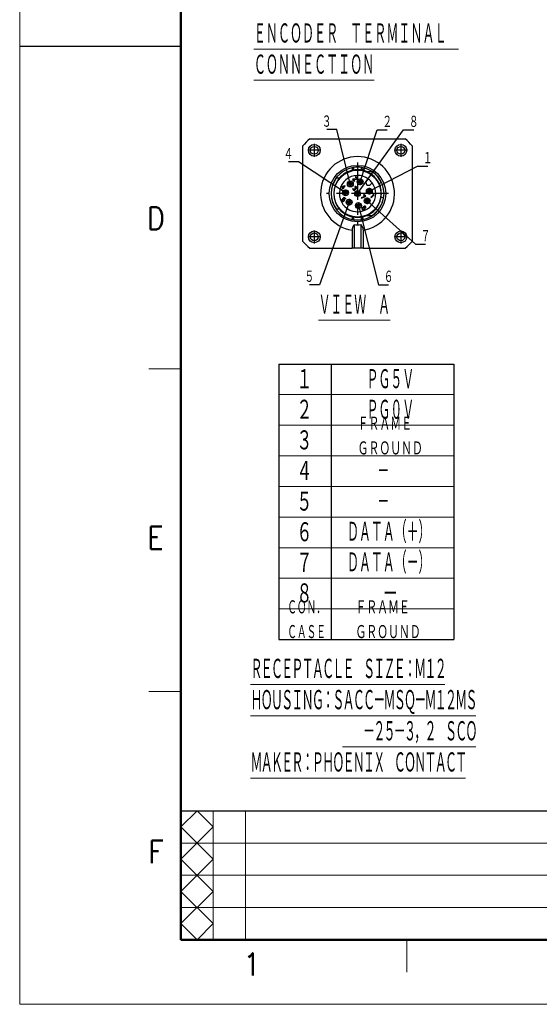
# Model space of a CAD drawing. Header units: millimetres. Extents: x 0 to 1071, y 0 to 742.
# Tile 1 of 130: x 0 to 201, y 0 to 382. Entities that reach past the tile are written whole.
import ezdxf

# ---------------------------------------------------------------- set-up
doc = ezdxf.new("R2010")
doc.units = ezdxf.units.MM
doc.header["$LTSCALE"] = 0.454724
doc.linetypes.add('CENTER', pattern=[50.8, 31.75, -6.35, 6.35, -6.35])
doc.layers.add('NoLayerName_001', color=7, linetype='Continuous')
doc.styles.get("Standard").update_dxf_attribs({"font": 'txt', "bigfont": 'extfont2'})
doc.dimstyles.get("Standard").update_dxf_attribs({"dimtxt": 2.5, "dimasz": 2.5, "dimexe": 1, "dimexo": 1, "dimtad": 1, "dimdec": 3, "dimzin": 0, "dimdsep": 46, "dimtxsty": 'Standard', "dimcen": 2.5, "dimadec": 3, "dimazin": 0, "dimtfac": 0.75, "dimtdec": 3, "dimtmove": 0, "dimatfit": 3, "dimfxl": 1, "dimarcsym": 0})

# ---------------------------------------------------------------- blocks, each defined once
blk = doc.blocks.new('JZB_0005')
at = {"layer": 'NoLayerName_001', "color": 7, "linetype": 'Continuous', "lineweight": 25}
for p, q in [((2.67, 42.36), (39.69, 42.36)), ((0, 2.67), (0, 39.69)), ((42.36, 39.69), (42.36, 2.67)), ((14.1, 27.11), (12.92, 27.11)), ((19.39, 26.82), (19.26, 26.69)), ((20.59, 26.9), (19.39, 26.82)), ((19.55, 26.66), (20.61, 26.72)), ((20.32, 27.67), (20.2, 27.59)), ((20.2, 27.59), (20.3, 27.49)), ((20.3, 27.49), (20.42, 27.53)), ((20.51, 27.69), (20.32, 27.67)), ((20.42, 27.53), (20.53, 27.52)), ((20.64, 27.67), (20.51, 27.69)), ((20.53, 27.52), (20.65, 27.44)), ((20.73, 26.96), (20.59, 26.9)), ((20.61, 26.72), (20.73, 26.76)), ((20.8, 27.55), (20.64, 27.67)), ((20.65, 27.44), (20.73, 27.36)), ((20.73, 27.36), (20.81, 27.24)), ((20.78, 27.01), (20.73, 26.96)), ((20.73, 26.76), (20.85, 26.84)), ((20.82, 27.13), (20.78, 27.01)), ((20.88, 27.47), (20.8, 27.55)), ((20.81, 27.24), (20.82, 27.13)), ((20.85, 26.84), (20.9, 26.89)), ((20.98, 27.33), (20.88, 27.47)), ((20.9, 26.89), (20.98, 27.01)), ((21, 27.19), (20.98, 27.33)), ((20.98, 27.01), (21, 27.19)), ((25.38, 26.82), (24.72, 26.15)), ((26.8, 29.65), (24.86, 29.65)), ((15.1, 23.97), (14.95, 23.81)), ((14.95, 23.81), (15.42, 23.34)), ((15.42, 23.34), (15.06, 22.98)), ((15.06, 22.98), (15.18, 22.87)), ((16.26, 24.18), (15.1, 23.97)), ((15.18, 22.87), (15.54, 23.22)), ((15.24, 23.83), (16.06, 23.98)), ((15.57, 23.49), (15.24, 23.83)), ((15.54, 23.22), (15.74, 23.03)), ((16.06, 23.98), (15.57, 23.49)), ((15.69, 23.38), (16.38, 24.06)), ((15.89, 23.18), (15.69, 23.38)), ((15.74, 23.03), (15.89, 23.18)), ((16.38, 24.06), (16.26, 24.18)), ((19.26, 26.69), (19.98, 25.97)), ((19.37, 23.16), (19.33, 23.05)), ((19.33, 23.05), (19.34, 22.94)), ((19.34, 22.94), (19.37, 22.8)), ((19.42, 23.26), (19.37, 23.16)), ((19.52, 23.16), (19.42, 23.26)), ((19.48, 23), (19.49, 23.09)), ((19.49, 22.93), (19.48, 23)), ((19.49, 23.09), (19.52, 23.16)), ((19.57, 22.81), (19.49, 22.93)), ((20.11, 26.1), (19.55, 26.66)), ((19.98, 25.97), (20.11, 26.1)), ((20.12, 23.32), (20.02, 23.22)), ((20.02, 23.22), (20.1, 23.14)), ((20.2, 23.96), (20.08, 23.88)), ((20.08, 23.88), (20.18, 23.78)), ((20.1, 23.14), (20.19, 23)), ((20.2, 23.24), (20.12, 23.32)), ((20.18, 23.78), (20.3, 23.81)), ((20.19, 23), (20.2, 22.89)), ((20.38, 23.98), (20.2, 23.96)), ((20.37, 23.18), (20.2, 23.24)), ((20.3, 23.81), (20.41, 23.8)), ((20.31, 23.03), (20.47, 23.03)), ((20.36, 22.88), (20.31, 23.03)), ((20.46, 23.19), (20.37, 23.18)), ((20.51, 23.95), (20.38, 23.98)), ((20.41, 23.8), (20.53, 23.73)), ((20.61, 23.25), (20.46, 23.19)), ((20.47, 23.03), (20.58, 23.07)), ((20.68, 23.84), (20.51, 23.95)), ((20.53, 23.73), (20.61, 23.65)), ((20.58, 23.07), (20.7, 23.15)), ((20.61, 23.65), (20.68, 23.53)), ((20.66, 23.3), (20.61, 23.25)), ((20.69, 23.42), (20.66, 23.3)), ((20.72, 23.8), (20.68, 23.84)), ((20.68, 23.53), (20.69, 23.42)), ((20.7, 23.15), (20.76, 23.2)), ((20.83, 23.63), (20.72, 23.8)), ((20.76, 23.2), (20.84, 23.32)), ((20.86, 23.5), (20.83, 23.63)), ((20.84, 23.32), (20.86, 23.5)), ((26.15, 24.72), (26.82, 25.38)), ((29.55, 25.08), (30.39, 25.48)), ((16.03, 19.86), (15.37, 19.2)), ((15.37, 19.2), (15.5, 19.06)), ((15.59, 19.23), (16, 19.64)), ((15.77, 19.21), (15.59, 19.23)), ((15.89, 19.13), (15.77, 19.21)), ((16.01, 19.01), (15.89, 19.13)), ((16, 19.64), (16.58, 19.06)), ((16.7, 19.19), (16.03, 19.86)), ((16.58, 19.06), (16.7, 19.19)), ((19.37, 22.8), (19.42, 22.7)), ((19.42, 22.7), (19.58, 22.54)), ((19.69, 22.69), (19.57, 22.81)), ((19.58, 22.54), (19.68, 22.49)), ((19.68, 22.49), (19.82, 22.46)), ((19.81, 22.62), (19.69, 22.69)), ((19.88, 22.6), (19.81, 22.62)), ((19.82, 22.46), (19.93, 22.45)), ((19.97, 22.61), (19.88, 22.6)), ((19.93, 22.45), (20.04, 22.49)), ((20.04, 22.64), (19.97, 22.61)), ((20.14, 22.75), (20.04, 22.64)), ((20.04, 22.49), (20.14, 22.54)), ((20.2, 22.89), (20.14, 22.75)), ((20.14, 22.54), (20.24, 22.65)), ((20.24, 22.65), (20.32, 22.77)), ((20.32, 22.77), (20.36, 22.88)), ((24.11, 20.15), (22.64, 19.48)), ((22.64, 19.48), (22.76, 19.36)), ((22.76, 19.36), (24.23, 20.03)), ((23.64, 20.88), (23.51, 20.75)), ((23.51, 20.75), (24.11, 20.15)), ((24.36, 20.16), (23.64, 20.88)), ((24.23, 20.03), (24.36, 20.16)), ((27.33, 20.62), (26.33, 19.62)), ((26.33, 19.62), (26.45, 19.5)), ((26.45, 19.5), (27.65, 20.7)), ((27.23, 20.76), (27.03, 20.56)), ((27.03, 20.56), (27.33, 20.62)), ((27.53, 20.82), (27.23, 20.76)), ((27.65, 20.7), (27.53, 20.82)), ((31.22, 19.59), (30.3, 19.74)), ((15.07, 18.83), (15.03, 18.67)), ((15.03, 18.67), (15.05, 18.49)), ((15.05, 18.49), (15.13, 18.37)), ((15.14, 18.97), (15.07, 18.83)), ((15.13, 18.37), (15.25, 18.25)), ((15.26, 18.85), (15.14, 18.97)), ((15.19, 18.71), (15.26, 18.85)), ((15.2, 18.6), (15.19, 18.71)), ((15.26, 18.49), (15.2, 18.6)), ((15.25, 18.25), (15.37, 18.17)), ((15.37, 18.38), (15.26, 18.49)), ((15.48, 18.32), (15.37, 18.38)), ((15.37, 18.17), (15.55, 18.15)), ((15.59, 18.31), (15.48, 18.32)), ((15.5, 19.06), (15.66, 19.06)), ((15.55, 18.15), (15.71, 18.19)), ((15.71, 18.35), (15.59, 18.31)), ((15.66, 19.06), (15.77, 19)), ((15.8, 18.41), (15.71, 18.35)), ((15.71, 18.19), (15.88, 18.28)), ((15.77, 19), (15.88, 18.89)), ((15.85, 18.46), (15.8, 18.41)), ((15.91, 18.55), (15.85, 18.46)), ((15.88, 18.89), (15.94, 18.78)), ((15.88, 18.28), (15.98, 18.38)), ((15.95, 18.67), (15.91, 18.55)), ((15.94, 18.78), (15.95, 18.67)), ((15.98, 18.38), (16.07, 18.55)), ((16.09, 18.89), (16.01, 19.01)), ((16.07, 18.55), (16.11, 18.71)), ((16.11, 18.71), (16.09, 18.89)), ((22.94, 15.51), (22.9, 15.35)), ((22.9, 15.35), (22.92, 15.18)), ((23.03, 15.68), (22.94, 15.51)), ((23.19, 15.88), (23.03, 15.68)), ((23.06, 15.39), (23.1, 15.51)), ((23.07, 15.28), (23.06, 15.39)), ((23.11, 15.2), (23.07, 15.28)), ((23.1, 15.51), (23.15, 15.61)), ((23.15, 15.61), (23.23, 15.68)), ((23.37, 16.06), (23.19, 15.88)), ((23.23, 15.68), (23.33, 15.74)), ((23.33, 15.74), (23.42, 15.75)), ((23.56, 16.22), (23.37, 16.06)), ((23.42, 15.91), (23.47, 15.96)), ((23.64, 15.89), (23.42, 15.91)), ((23.42, 15.75), (23.53, 15.74)), ((23.47, 15.96), (23.64, 16.09)), ((23.53, 15.74), (23.62, 15.71)), ((23.73, 16.3), (23.56, 16.22)), ((23.62, 15.71), (23.75, 15.57)), ((23.64, 16.09), (23.74, 16.15)), ((23.76, 15.81), (23.64, 15.89)), ((23.89, 16.35), (23.73, 16.3)), ((23.79, 15.28), (23.73, 15.18)), ((23.74, 16.15), (23.85, 16.18)), ((23.75, 15.57), (23.79, 15.48)), ((23.86, 15.71), (23.76, 15.81)), ((23.79, 15.48), (23.8, 15.37)), ((23.8, 15.37), (23.79, 15.28)), ((23.85, 16.18), (23.96, 16.18)), ((23.94, 15.59), (23.86, 15.71)), ((23.86, 15.11), (23.94, 15.28)), ((24.07, 16.32), (23.89, 16.35)), ((23.96, 15.41), (23.94, 15.59)), ((23.94, 15.28), (23.96, 15.41)), ((23.96, 16.18), (24.05, 16.14)), ((24.05, 16.14), (24.17, 16.02)), ((24.2, 16.25), (24.07, 16.32)), ((24.17, 16.02), (24.2, 15.94)), ((24.21, 15.82), (24.18, 15.71)), ((24.18, 15.71), (24.27, 15.61)), ((24.28, 16.17), (24.2, 16.25)), ((24.2, 15.94), (24.21, 15.82)), ((24.27, 15.61), (24.33, 15.7)), ((24.35, 16.04), (24.28, 16.17)), ((24.33, 15.7), (24.37, 15.87)), ((24.37, 15.87), (24.35, 16.04)), ((12.92, 15.25), (14.1, 15.25)), ((22.92, 15.18), (23, 15.05)), ((23, 15.05), (23.1, 14.95)), ((23.1, 14.95), (23.22, 14.88)), ((23.25, 15.06), (23.11, 15.2)), ((23.22, 14.88), (23.4, 14.85)), ((23.33, 15.02), (23.25, 15.06)), ((23.44, 15.01), (23.33, 15.02)), ((23.4, 14.85), (23.56, 14.89)), ((23.56, 15.05), (23.44, 15.01)), ((23.65, 15.11), (23.56, 15.05)), ((23.56, 14.89), (23.73, 14.98)), ((23.73, 15.18), (23.65, 15.11)), ((23.73, 14.98), (23.86, 15.11)), ((19.91, 9.16), (19.91, 0)), ((22.45, 9.16), (22.45, 0)), ((19.06, 7.01), (19.06, 0)), ((23.3, 7.01), (23.3, 0)), ((2.67, 0), (19.06, 0)), ((19.91, 0), (19.06, 0)), ((22.45, 0), (19.91, 0)), ((23.3, 0), (22.45, 0)), ((23.3, 0), (39.69, 0))]:
    blk.add_line(p, q, dxfattribs=at)
at = {"layer": 'NoLayerName_001', "color": 2, "linetype": 'CENTER', "lineweight": 25}
for p, q in [((4.41, 40.47), (4.41, 35.44)), ((37.96, 40.47), (37.96, 35.44)), ((6.92, 37.96), (1.89, 37.96)), ((40.47, 37.96), (35.44, 37.96)), ((21.18, 33.21), (21.18, 9.15)), ((22.15, 27), (22.15, 24.48)), ((19.63, 24.9), (17.12, 24.9)), ((18.38, 26.16), (18.38, 23.64)), ((23.41, 25.74), (20.89, 25.74)), ((25.74, 23.41), (25.74, 20.89)), ((33.21, 21.18), (9.15, 21.18)), ((17.79, 21.51), (15.27, 21.51)), ((16.53, 22.76), (16.53, 20.25)), ((17.89, 19.14), (17.89, 16.63)), ((27, 22.15), (24.48, 22.15)), ((24.9, 19.63), (24.9, 17.12)), ((19.14, 17.89), (16.63, 17.89)), ((22.76, 16.53), (20.25, 16.53)), ((21.51, 17.79), (21.51, 15.27)), ((26.16, 18.38), (23.64, 18.38)), ((6.92, 4.41), (1.89, 4.41)), ((4.41, 6.92), (4.41, 1.89)), ((40.47, 4.41), (35.44, 4.41)), ((37.96, 6.92), (37.96, 1.89))]:
    blk.add_line(p, q, dxfattribs=at)
at = {"layer": 'NoLayerName_001', "color": 7, "linetype": 'Continuous', "lineweight": 25}
for centre, radius in [((4.41, 37.96), 2.29), ((4.41, 37.96), 1.52), ((37.96, 37.96), 2.29), ((37.96, 37.96), 1.52), ((21.18, 21.18), 10.94), ((21.18, 21.18), 9.07), ((22.15, 25.74), 1.14), ((18.38, 24.9), 1.14), ((18.38, 24.9), 0.678), ((22.15, 25.74), 0.678), ((25.74, 22.15), 1.14), ((16.53, 21.51), 1.14), ((16.53, 21.51), 0.678), ((21.18, 21.18), 1.14), ((21.18, 21.18), 0.678), ((24.9, 18.38), 1.14), ((25.74, 22.15), 0.678), ((17.89, 17.89), 1.14), ((17.89, 17.89), 0.678), ((21.51, 16.53), 1.14), ((21.51, 16.53), 0.678), ((24.9, 18.38), 0.678), ((4.41, 4.41), 2.29), ((4.41, 4.41), 1.52), ((37.96, 4.41), 2.29), ((37.96, 4.41), 1.52)]:
    blk.add_circle(centre, radius, dxfattribs=at)
for centre, radius, start, end in [((21.18, 21.18), 28.13, 131.148, 138.852), ((21.18, 21.18), 28.13, 41.148, 48.852), ((21.18, 21.18), 10.17, 144.3147, 215.6853), ((21.18, 21.18), 9.23, 140.0438, 219.9562), ((21.18, 21.18), 9.23, 102.1695, 140.0438), ((21.18, 21.18), 7.03, 53.3129, 0), ((21.18, 21.18), 9.23, 77.8305, 102.1695), ((21.18, 21.18), 9.23, 66.5534, 77.8305), ((21.18, 21.18), 9.23, 25, 66.5534), ((21.18, 21.18), 7.03, 36.6871, 53.3129), ((21.18, 21.18), 10.17, 25, 56.4427), ((25.43, 25.43), 1.02, 135, 315), ((21.18, 21.18), 7.03, 0, 36.6871), ((21.18, 21.18), 9.23, 351, 25), ((21.18, 21.18), 10.17, 303.5573, 351), ((21.18, 21.18), 9.23, 330, 351), ((21.18, 21.18), 9.23, 293.4466, 330), ((21.18, 21.18), 9.23, 219.9562, 257.8305), ((21.18, 21.18), 9.23, 257.8305, 282.1695), ((21.18, 21.18), 9.23, 282.1695, 293.4466), ((21.18, 21.18), 12.08, 263.9629, 276.0371), ((21.18, 21.18), 28.13, 221.148, 228.852), ((21.18, 21.18), 28.13, 311.148, 318.852)]:
    blk.add_arc(centre, radius, start, end, dxfattribs=at)
at = {"layer": 'NoLayerName_001', "color": 2, "linetype": 'Continuous', "lineweight": 25}
for centre, radius, start, end in [((21.18, 21.18), 14.32, 278.5029, 261.4971), ((21.18, 21.18), 10.26, 102.1695, 257.8305), ((20.21, 25.69), 5.64, 94.2115, 102.1679), ((21.18, 12.43), 18.94, 85.7901, 94.1998), ((22.16, 25.72), 5.61, 77.8168, 85.7893), ((21.18, 21.18), 10.26, 282.1695, 77.8305), ((20.2, 16.64), 5.61, 257.8168, 265.7893), ((21.18, 29.94), 18.94, 265.7901, 274.1998), ((22.15, 16.67), 5.64, 274.2115, 282.1679)]:
    blk.add_arc(centre, radius, start, end, dxfattribs=at)
for points, knots in [([(19.02, 31.21), (19.05, 31.07), (19.1, 30.82), (19.16, 30.53), (19.21, 30.34), (19.22, 30.25), (19.23, 30.21)], [0, 0, 0, 0, 0.427992, 0.751265, 0.885999, 1.020733, 1.020733, 1.020733, 1.020733]), ([(19.63, 30.28), (19.65, 30.32), (19.68, 30.4), (19.7, 30.53), (19.73, 30.71), (19.77, 30.97), (19.78, 31.19), (19.79, 31.32)], [0, 0, 0, 0, 0.123745, 0.254974, 0.395157, 0.652193, 1.047871, 1.047871, 1.047871, 1.047871]), ([(22.57, 31.32), (22.58, 31.19), (22.6, 30.97), (22.63, 30.71), (22.66, 30.53), (22.68, 30.39), (22.72, 30.32), (22.73, 30.28)], [0, 0, 0, 0, 0.394644, 0.651537, 0.792693, 0.946253, 1.047483, 1.047483, 1.047483, 1.047483]), ([(23.13, 30.21), (23.14, 30.25), (23.16, 30.34), (23.2, 30.53), (23.26, 30.82), (23.31, 31.07), (23.34, 31.21)], [0, 0, 0, 0, 0.134734, 0.269468, 0.592741, 1.020733, 1.020733, 1.020733, 1.020733]), ([(19.23, 12.15), (19.22, 12.11), (19.21, 12.02), (19.16, 11.83), (19.1, 11.54), (19.05, 11.3), (19.02, 11.16)], [0, 0, 0, 0, 0.134734, 0.269468, 0.592741, 1.020733, 1.020733, 1.020733, 1.020733]), ([(19.79, 11.04), (19.78, 11.18), (19.76, 11.39), (19.73, 11.65), (19.7, 11.84), (19.68, 11.97), (19.64, 12.05), (19.63, 12.08)], [0, 0, 0, 0, 0.394644, 0.651537, 0.792693, 0.95682, 1.047471, 1.047471, 1.047471, 1.047471]), ([(22.73, 12.08), (22.71, 12.04), (22.68, 11.96), (22.65, 11.78), (22.61, 11.55), (22.59, 11.29), (22.57, 11.12), (22.57, 11.04)], [0, 0, 0, 0, 0.123745, 0.254974, 0.538362, 0.822976, 1.047853, 1.047853, 1.047853, 1.047853]), ([(23.34, 11.16), (23.31, 11.3), (23.26, 11.54), (23.2, 11.83), (23.16, 12.02), (23.14, 12.11), (23.13, 12.15)], [0, 0, 0, 0, 0.427992, 0.751265, 0.885999, 1.020733, 1.020733, 1.020733, 1.020733])]:
    blk.add_open_spline(points, degree=3, knots=knots, dxfattribs=at)
at = {"layer": 'NoLayerName_001', "color": 7, "linetype": 'Continuous', "lineweight": 25}
for points, knots in [([(24.86, 12.71), (24.96, 12.71), (25.17, 12.71), (25.49, 12.71), (25.81, 12.71), (26.14, 12.71), (26.47, 12.71), (26.69, 12.71), (26.8, 12.71)], [0, 0, 0, 0, 0.316423, 0.6354, 0.956788, 1.281711, 1.611295, 1.945392, 1.945392, 1.945392, 1.945392]), ([(19.91, 9.16), (19.85, 9.1), (19.73, 8.96), (19.57, 8.74), (19.42, 8.5), (19.3, 8.24), (19.19, 7.95), (19.12, 7.66), (19.07, 7.34), (19.07, 7.13), (19.06, 7.01)], [0, 0, 0, 0, 0.274527, 0.541432, 0.812024, 1.119429, 1.401728, 1.735031, 2.022726, 2.370325, 2.370325, 2.370325, 2.370325]), ([(22.45, 9.16), (22.51, 9.1), (22.64, 8.96), (22.8, 8.74), (22.94, 8.5), (23.07, 8.22), (23.17, 7.94), (23.25, 7.63), (23.29, 7.32), (23.29, 7.11), (23.3, 7.01)], [0, 0, 0, 0, 0.274527, 0.541432, 0.834145, 1.119431, 1.445663, 1.735033, 2.075632, 2.370326, 2.370326, 2.370326, 2.370326])]:
    blk.add_open_spline(points, degree=3, knots=knots, dxfattribs=at)

msp = doc.modelspace()

# ---------------------------------------------------------------- linework, layer by layer
at = {"layer": 'NoLayerName_001', "color": 7, "linetype": 'Continuous', "lineweight": 13}
for p, q in [((0, 0), (0, 742.5)), ((1050, 0), (0, 0))]:
    msp.add_line(p, q, dxfattribs=at)
at = {"layer": 'NoLayerName_001', "color": 7, "linetype": 'Continuous', "lineweight": 50}
for p, q in [((62.5, 25), (62.5, 717.5)), ((1025, 25), (62.5, 25))]:
    msp.add_line(p, q, dxfattribs=at)
at = {"layer": 'NoLayerName_001', "color": 7, "linetype": 'Continuous', "lineweight": 25}
for p, q in [((0, 371.25), (62.5, 371.25)), ((100.420646, 248.086663), (100.420646, 141.336666)), ((100.420646, 248.086663), (168.198422, 248.086663)), ((120.753979, 248.086663), (120.753979, 141.336666)), ((168.198422, 248.086663), (168.198422, 141.336666)), ((100.420646, 141.336666), (168.198422, 141.336666)), ((62.5, 75), (1025, 75))]:
    msp.add_line(p, q, dxfattribs=at)
at = {"layer": 'NoLayerName_001', "color": 2, "linetype": 'Continuous', "lineweight": 13}
for p, q in [((50, 246.25), (62.5, 246.25)), ((100.420646, 236.225552), (168.198422, 236.225552)), ((100.420646, 224.364441), (168.198422, 224.364441)), ((100.420646, 212.503331), (168.198422, 212.503331)), ((100.420646, 200.64222), (168.198422, 200.64222)), ((100.420646, 188.781109), (168.198422, 188.781109)), ((100.420646, 176.919998), (168.198422, 176.919998)), ((100.420646, 165.058887), (168.198422, 165.058887)), ((100.420646, 153.197777), (168.198422, 153.197777)), ((62.5, 121.25), (50, 121.25)), ((62.5, 68.75), (68.75, 75)), ((68.75, 75), (75, 68.75)), ((75, 25), (75, 75)), ((87.5, 75), (87.5, 25)), ((75, 56.25), (62.5, 68.75)), ((62.5, 56.25), (75, 68.75)), ((312.5, 62.5), (62.5, 62.5)), ((62.5, 56.25), (75, 43.75)), ((62.5, 43.75), (75, 56.25)), ((62.5, 50), (312.5, 50)), ((75, 31.25), (62.5, 43.75)), ((62.5, 31.25), (75, 43.75)), ((312.5, 37.5), (62.5, 37.5)), ((62.5, 31.25), (68.75, 25)), ((68.75, 25), (75, 31.25)), ((150, 25), (150, 12.5))]:
    msp.add_line(p, q, dxfattribs=at)

# ---------------------------------------------------------------- block references
at = {"layer": 'NoLayerName_001'}
msp.add_blockref('JZB_0005', (109.740082, 292.942413), dxfattribs=at)

# ---------------------------------------------------------------- texts
at = {"layer": 'NoLayerName_001', "color": 3, "lineweight": 13, "char_height": 8.48536301, "attachment_point": 7, "line_spacing_factor": 0.854167}
for s, insert in [('\\A1;\\W0.5000;\\LＥＮＣＯＤＥＲ\u3000ＴＥＲＭＩＮＡＬ\u3000\\l\\P\\LＣＯＮＮＥＣＴＩＯＮ\\l', (90.735498, 359.72586)), ('\\A1;\\W0.5000;\\T0.8333;\\LＲＥＣＥＰＴＡＣＬＥ\u3000ＳＩＺＥ：Ｍ１２\\l\\P\\LＨＯＵＳＩＮＧ：ＳＡＣＣ－ＭＳＱ－Ｍ１２ＭＳ\\l\\P\u3000\u3000\u3000\u3000\u3000\u3000\u3000\u3000\u3000\\L\u3000\u3000－２５－３，２\u3000ＳＣＯ\\l\\P\\LＭＡＫＥＲ：ＰＨＯＥＮＩＸ\u3000ＣＯＮＴＡＣＴ\\l', (89.415894, 89.354568))]:
    msp.add_mtext(s, dxfattribs=dict(at, insert=insert))
at = {"layer": 'NoLayerName_001', "color": 3, "linetype": 'Continuous', "lineweight": 13, "char_height": 4.94979494, "line_spacing_factor": 0.771429}
for s, insert, attachment_point in [('\\A1;\\W0.6667;３', (120.841581, 339.548374), 9), ('\\A1;\\W0.6667;２', (140.533967, 339.456139), 7), ('\\A1;\\W0.6667;８', (150.79195, 339.456139), 7), ('\\A1;\\W0.6667;４', (106.010071, 327.01162), 9), ('\\A1;\\W0.6667;１', (156.230094, 325.414161), 7), ('\\A1;\\W0.6667;７', (155.386729, 295.182361), 7), ('\\A1;\\W0.6667;５', (114.143358, 279.438661), 9), ('\\A1;\\W0.6667;６', (141.035341, 279.438661), 7)]:
    msp.add_mtext(s, dxfattribs=dict(at, insert=insert, attachment_point=attachment_point))
at = {"layer": 'NoLayerName_001', "color": 2, "lineweight": 13, "char_height": 8.75, "attachment_point": 7}
for s, insert in [('\\A1;\\W0.8600;D', (49.444092, 300.175665)), ('\\A1;\\W0.8600;E', (49.545525, 176.387468)), ('\\A1;\\W0.8600;F', (49.947505, 54.703088)), ('\\A1;\\W0.8600;1', (86.746768, 11.12684))]:
    msp.add_mtext(s, dxfattribs=dict(at, insert=insert))
at = {"layer": 'NoLayerName_001', "color": 3, "lineweight": 13, "attachment_point": 7}
for s, insert, char_height in [('\\A1;\\W0.5000;\\LＶＩＥＷ\u3000Ａ\\l', (115.823772, 266.802606), 8.38715172), ('\\A1;\\W0.6667;１', (107.232451, 237.919997), 8.38715172), ('\\A1;\\W0.5000;ＰＧ５Ｖ', (134.411618, 237.919997), 8.38715172), ('\\A1;\\W0.6667;２', (107.232451, 226.058886), 8.38715172), ('\\A1;\\W0.5000;ＰＧ０Ｖ', (134.411618, 226.058886), 8.38715172), ('\\A1;\\W0.6667;ＦＲＡＭＥ\\PＧＲＯＵＮＤ', (130.932701, 212.503331), 5.75119019), ('\\A1;\\W0.6667;３', (107.232451, 214.197775), 8.38715172), ('\\A1;\\W0.6667;４', (107.232451, 202.336664), 8.38715172), ('\\A1;\\W0.5000;\u3000\u3000－\u3000', (129.379327, 202.336664), 8.38715172), ('\\A1;\\W0.6667;５', (107.232451, 190.475553), 8.38715172), ('\\A1;\\W0.5000;\u3000\u3000－\u3000\u3000', (129.379327, 190.475553), 8.38715172), ('\\A1;\\W0.6667;６', (107.232451, 178.614443), 8.38715172), ('\\A1;\\W0.5000;ＤＡＴＡ（＋）', (126.863182, 178.614443), 8.38715172), ('\\A1;\\W0.5000;ＤＡＴＡ（－）', (126.863182, 166.753332), 8.38715172), ('\\A1;\\W0.6667;７', (107.232451, 166.753332), 8.38715172), ('\\A1;\\W0.6667;８', (107.232451, 154.892221), 8.38715172), ('\\A1;\\W0.5000;ＣＯＮ．\\PＣＡＳＥ', (103.685884, 141.336666), 5.75119019), ('\\A1;\\W0.6667;ＦＲＡＭＥ\\PＧＲＯＵＮＤ', (130.081152, 141.336666), 5.75119019), ('\\A1;\\W0.6667;－', (140.529147, 154.892221), 8.38715172)]:
    msp.add_mtext(s, dxfattribs=dict(at, insert=insert, char_height=char_height))

# ---------------------------------------------------------------- leaders
at = {"layer": 'NoLayerName_001', "color": 3, "linetype": 'Continuous', "lineweight": 13, "annotation_type": 0, "has_hookline": 1, "text_width": 1.88573}
for points, hookline_direction in [([(128.116354, 317.844374), (122.880808, 338.923374), (121.466581, 338.923374)], 1), ([(130.920645, 314.122954), (148.752723, 338.831139), (150.16695, 338.831139)], 0), ([(131.889456, 318.68085), (138.49474, 338.831139), (139.908967, 338.831139)], 0), ([(126.272274, 314.448), (108.049298, 326.38662), (106.635071, 326.38662)], 1), ([(135.478541, 315.091765), (154.190867, 324.789161), (155.605094, 324.789161)], 0), ([(127.625724, 310.828033), (116.182585, 278.813661), (114.768358, 278.813661)], 1), ([(131.245691, 309.474583), (138.996114, 278.813661), (140.410341, 278.813661)], 0), ([(134.642065, 311.318664), (153.347502, 294.557361), (154.761729, 294.557361)], 0)]:
    msp.add_leader(points, dimstyle='Standard', override={"dimtxt": 4.949795, "dimasz": 1.414227, "dimldrblk": 'DOT'}, dxfattribs=dict(at, hookline_direction=hookline_direction))

doc.saveas('drawing.dxf')
